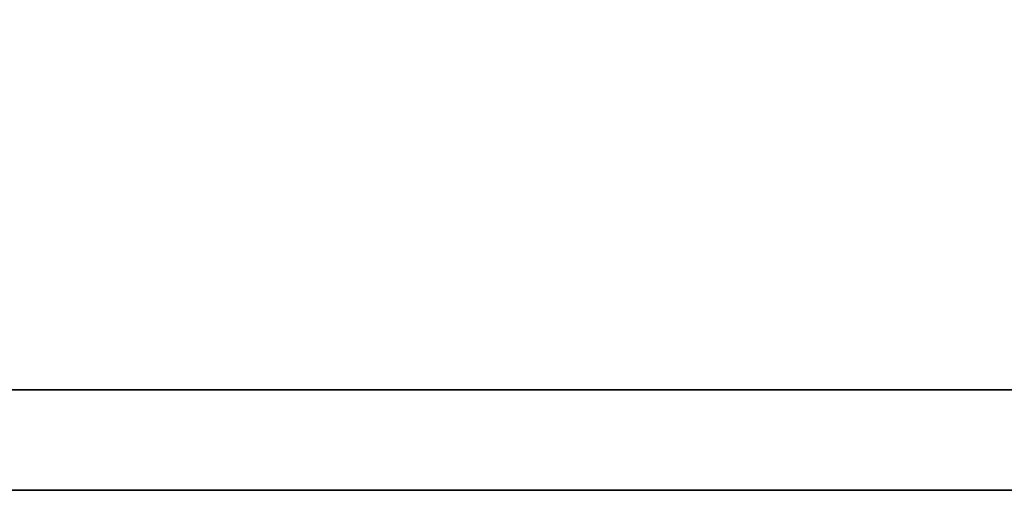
# Model space of a CAD drawing. Header units: millimetres. Extents: x 583 to 833, y 416 to 616.
# Tile 25 of 56: x 794.723 to 795.507, y 532.377 to 532.751. Entities that reach past the tile are written whole.
import ezdxf

# ---------------------------------------------------------------- set-up
doc = ezdxf.new("R2010")
doc.units = ezdxf.units.MM
doc.header["$LTSCALE"] = 0.1
doc.layers.add('CHA', color=7, linetype='CONTINUOUS')
doc.layers.add('layer 1', color=7, linetype='CONTINUOUS')

# ---------------------------------------------------------------- blocks, each defined once
blk = doc.blocks.new('TBI MOTION logo(完整正式版)')
at = {"layer": 'layer 1', "color": 22, "lineweight": 35}
blk.add_open_spline([(75.90875, -9.47875), (75.90875, -9.47875), (75.90875, -12.28625), (75.90875, -12.28625), (75.90875, -12.28625), (75.90875, -12.28625), (75.90875, -12.47875), (75.90875, -12.47875), (75.90875, -12.47875), (75.90875, -12.47875), (75.71625, -12.47875), (75.71625, -12.47875), (75.71625, -12.47875), (75.71625, -12.47875), (-88.32875, -12.47875), (-88.32875, -12.47875), (-88.32875, -12.47875), (-88.32875, -12.47875), (-88.32875, -13.29375), (-88.32875, -13.29375), (-88.32875, -13.29375), (-88.32875, -13.29375), (82.89125, -13.29375), (82.89125, -13.29375), (82.89125, -13.29375), (82.89125, -13.29375), (75.90875, -9.47875), (75.90875, -9.47875)], degree=3, knots=[0, 0, 0, 0, 0.1428571, 0.1428571, 0.1428571, 0.1428572, 0.2857143, 0.2857143, 0.2857143, 0.2857143, 0.4285714, 0.4285714, 0.4285714, 0.4285714, 0.5714286, 0.5714286, 0.5714286, 0.5714286, 0.7142857, 0.7142857, 0.7142857, 0.7142857, 0.8571429, 0.8571429, 0.8571429, 0.8571429, 1, 1, 1, 1], dxfattribs=at)

msp = doc.modelspace()

# ---------------------------------------------------------------- block references
at = {"layer": 'CHA', "color": 0, "xscale": 0.09807710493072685, "yscale": 0.09807710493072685, "zscale": 0.09807710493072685}
msp.add_blockref('TBI MOTION logo(完整正式版)', (801.52142, 533.68081), dxfattribs=at)

doc.saveas('drawing.dxf')
